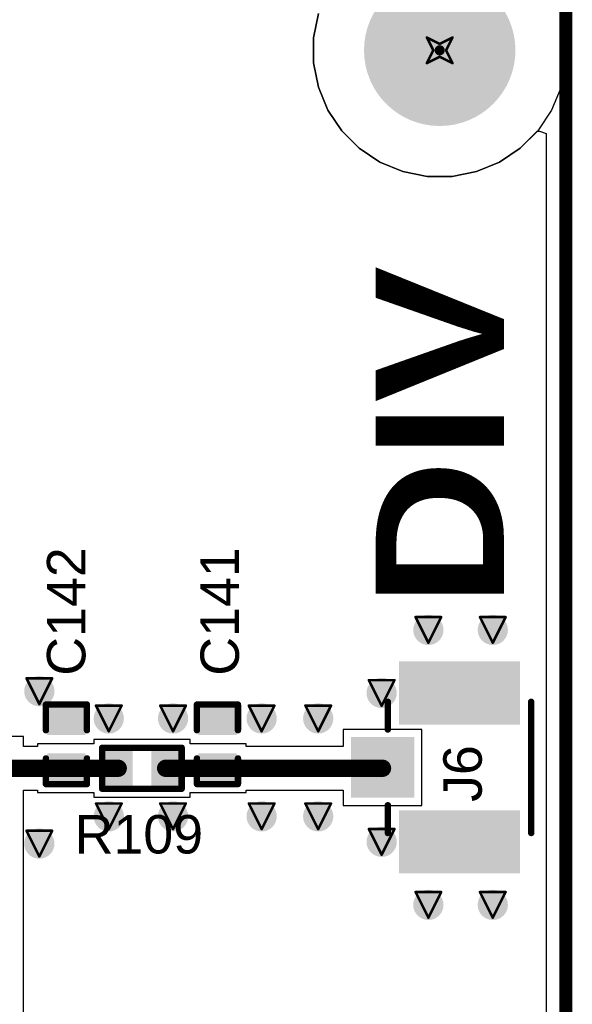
# Model space of a CAD drawing. Header units: inches. Extents: x 0 to 12.2, y 0 to 7.
# Tile 148 of 154: x 3.905 to 4.336, y 3.882 to 4.65. Entities that reach past the tile are written whole.
import ezdxf

# ---------------------------------------------------------------- set-up
doc = ezdxf.new("R2010")
doc.units = ezdxf.units.IN
doc.header["$MEASUREMENT"] = 0
for name, color, linetype in [('Board Outline', 216, 'Continuous'), ('Bottom Layer', 5, 'Continuous'), ('Bottom Solder', 6, 'Continuous'), ('Drill Drawing', 1, 'Continuous'), ('Layer 1', 16, 'Continuous'), ('Layer 2', 76, 'Continuous'), ('Multi-Layer', 9, 'Continuous'), ('Pad Holes', 156, 'Continuous'), ('Top Layer', 1, 'Continuous'), ('Top Overlay', 2, 'Continuous'), ('Top Paste', 8, 'Continuous'), ('Top Solder', 216, 'Continuous'), ('Via Holes', 16, 'Continuous')]:
    doc.layers.add(name, color=color, linetype=linetype)
doc.styles.add('Arial', font='txt', dxfattribs={"height": 0.2})
doc.styles.add('Arial Black_Bold', font='txt', dxfattribs={"height": 0.2})

# ---------------------------------------------------------------- blocks, each defined once
blk = doc.blocks.new('R___0402_60')
at = {"layer": 'Top Layer'}
for points in [[(-0.0275, -0.0125), (-0.0275, 0.0125), (-0.0095, 0.0125), (-0.0095, -0.0125)], [(0.0095, -0.0125), (0.0095, 0.0125), (0.0275, 0.0125), (0.0275, -0.0125)]]:
    blk.add_hatch(color=1, dxfattribs=at).paths.add_polyline_path(points)
at = {"layer": 'Top Paste'}
for points in [[(-0.0275, -0.0125), (-0.0275, 0.0125), (-0.0095, 0.0125), (-0.0095, -0.0125)], [(0.0095, -0.0125), (0.0095, 0.0125), (0.0275, 0.0125), (0.0275, -0.0125)]]:
    blk.add_hatch(color=8, dxfattribs=at).paths.add_polyline_path(points)
at = {"layer": 'Top Solder'}
for points in [[(-0.02967, -0.01467), (-0.02967, 0.01467), (-0.00733, 0.01467), (-0.00733, -0.01467)], [(0.00733, -0.01467), (0.00733, 0.01467), (0.02967, 0.01467), (0.02967, -0.01467)]]:
    blk.add_hatch(color=216, dxfattribs=at).paths.add_polyline_path(points)
at = {"layer": 'Top Overlay'}
for points, const_width in [([(-0.031, 0.016), (-0.031, -0.016)], 0.005), ([(0.031, 0.016), (-0.031, 0.016)], 0.005), ([(0.031, 0.016), (0.031, -0.016)], 0.005), ([(0.031, -0.016), (-0.031, -0.016)], 0.005), ([(0.032, -0.017), (-0.032, -0.017)], 0.000127)]:
    blk.add_lwpolyline(points, dxfattribs=dict(at, const_width=const_width))
for points, const_width in [([(-0.03225, 0.016, 1), (-0.02975, 0.016, 1)], 0.0025), ([(-0.03225, 0.016, 1), (-0.02975, 0.016, 1)], 0.0025), ([(0.02975, 0.016, 1), (0.03225, 0.016, 1)], 0.0025), ([(0.02975, 0.016, 1), (0.03225, 0.016, 1)], 0.0025), ([(-0.03225, -0.016, 1), (-0.02975, -0.016, 1)], 0.0025), ([(-0.03225, -0.016, 1), (-0.02975, -0.016, 1)], 0.0025), ([(0.02975, -0.016, 1), (0.03225, -0.016, 1)], 0.0025), ([(0.02975, -0.016, 1), (0.03225, -0.016, 1)], 0.0025), ([(-0.03203, -0.017, 1), (-0.03197, -0.017, 1)], 0.0000635), ([(0.03197, -0.017, 1), (0.03203, -0.017, 1)], 0.0000635)]:
    blk.add_lwpolyline(points, format="xyb", close=True, dxfattribs=dict(at, const_width=const_width))
blk = doc.blocks.new('U_FL_R_SMT_10__191')
at = {"layer": 'Top Layer'}
for points in [[(0.07333, 0.07874), (0.07333, 0.0374), (-0.01329, 0.0374), (-0.01329, 0.07874)], [(-0.05069, 0.01969), (-0.00935, 0.01969), (-0.00935, -0.01968), (-0.05069, -0.01968)], [(0.07333, -0.0374), (0.07333, -0.07874), (-0.01329, -0.07874), (-0.01329, -0.0374)]]:
    blk.add_hatch(color=1, dxfattribs=at).paths.add_polyline_path(points)
at = {"layer": 'Top Paste'}
for points in [[(0.07333, 0.07874), (0.07333, 0.0374), (-0.01329, 0.0374), (-0.01329, 0.07874)], [(-0.05069, 0.01969), (-0.00935, 0.01969), (-0.00935, -0.01968), (-0.05069, -0.01968)], [(0.07333, -0.0374), (0.07333, -0.07874), (-0.01329, -0.07874), (-0.01329, -0.0374)]]:
    blk.add_hatch(color=8, dxfattribs=at).paths.add_polyline_path(points)
at = {"layer": 'Top Solder'}
for points in [[(0.07733, 0.08274), (0.07733, 0.0334), (-0.01729, 0.0334), (-0.01729, 0.08274)], [(-0.05469, 0.02369), (-0.00535, 0.02369), (-0.00535, -0.02368), (-0.05469, -0.02368)], [(0.07733, -0.0334), (0.07733, -0.08274), (-0.01729, -0.08274), (-0.01729, -0.0334)]]:
    blk.add_hatch(color=216, dxfattribs=at).paths.add_polyline_path(points)
at = {"layer": 'Top Overlay', "const_width": 0.005}
for points in [[(-0.02589, 0.02953), (-0.02589, 0.05118)], [(0.08593, -0.05118), (0.08593, 0.05118)], [(-0.02589, -0.05118), (-0.02589, -0.02953)]]:
    blk.add_lwpolyline(points, dxfattribs=at)
at = {"layer": 'Top Overlay', "const_width": 0.0025}
for points in [[(-0.02714, 0.05118, 1), (-0.02464, 0.05118, 1)], [(0.08468, 0.05118, 1), (0.08718, 0.05118, 1)], [(-0.02714, 0.02953, 1), (-0.02464, 0.02953, 1)], [(-0.02714, -0.02953, 1), (-0.02464, -0.02953, 1)], [(-0.02714, -0.05118, 1), (-0.02464, -0.05118, 1)], [(0.08468, -0.05118, 1), (0.08718, -0.05118, 1)]]:
    blk.add_lwpolyline(points, format="xyb", close=True, dxfattribs=at)
blk = doc.blocks.new('C___0402_214')
at = {"layer": 'Top Layer'}
for points in [[(-0.0275, -0.0125), (-0.0275, 0.0125), (-0.0095, 0.0125), (-0.0095, -0.0125)], [(0.0095, -0.0125), (0.0095, 0.0125), (0.0275, 0.0125), (0.0275, -0.0125)]]:
    blk.add_hatch(color=1, dxfattribs=at).paths.add_polyline_path(points)
at = {"layer": 'Top Paste'}
for points in [[(-0.0275, -0.0125), (-0.0275, 0.0125), (-0.0095, 0.0125), (-0.0095, -0.0125)], [(0.0095, -0.0125), (0.0095, 0.0125), (0.0275, 0.0125), (0.0275, -0.0125)]]:
    blk.add_hatch(color=8, dxfattribs=at).paths.add_polyline_path(points)
at = {"layer": 'Top Solder'}
for points in [[(-0.02986, -0.01486), (-0.02986, 0.01486), (-0.00714, 0.01486), (-0.00714, -0.01486)], [(0.00714, -0.01486), (0.00714, 0.01486), (0.02986, 0.01486), (0.02986, -0.01486)]]:
    blk.add_hatch(color=216, dxfattribs=at).paths.add_polyline_path(points)
at = {"layer": 'Top Overlay', "const_width": 0.005}
for points in [[(-0.031, 0.016), (-0.011, 0.016)], [(-0.031, -0.016), (-0.031, 0.016)], [(0.031, 0.016), (0.011, 0.016)], [(0.031, -0.016), (0.031, 0.016)], [(-0.011, -0.016), (-0.031, -0.016)], [(0.031, -0.016), (0.011, -0.016)]]:
    blk.add_lwpolyline(points, dxfattribs=at)
at = {"layer": 'Top Overlay', "const_width": 0.0025}
for points in [[(-0.03225, 0.016, 1), (-0.02975, 0.016, 1)], [(-0.03225, 0.016, 1), (-0.02975, 0.016, 1)], [(-0.01225, 0.016, 1), (-0.00975, 0.016, 1)], [(0.00975, 0.016, 1), (0.01225, 0.016, 1)], [(0.02975, 0.016, 1), (0.03225, 0.016, 1)], [(0.02975, 0.016, 1), (0.03225, 0.016, 1)], [(-0.03225, -0.016, 1), (-0.02975, -0.016, 1)], [(-0.03225, -0.016, 1), (-0.02975, -0.016, 1)], [(-0.01225, -0.016, 1), (-0.00975, -0.016, 1)], [(0.00975, -0.016, 1), (0.01225, -0.016, 1)], [(0.02975, -0.016, 1), (0.03225, -0.016, 1)], [(0.02975, -0.016, 1), (0.03225, -0.016, 1)]]:
    blk.add_lwpolyline(points, format="xyb", close=True, dxfattribs=at)
blk = doc.blocks.new('C___0402_215')
at = {"layer": 'Top Layer'}
for points in [[(-0.0275, -0.0125), (-0.0275, 0.0125), (-0.0095, 0.0125), (-0.0095, -0.0125)], [(0.0095, -0.0125), (0.0095, 0.0125), (0.0275, 0.0125), (0.0275, -0.0125)]]:
    blk.add_hatch(color=1, dxfattribs=at).paths.add_polyline_path(points)
at = {"layer": 'Top Paste'}
for points in [[(-0.0275, -0.0125), (-0.0275, 0.0125), (-0.0095, 0.0125), (-0.0095, -0.0125)], [(0.0095, -0.0125), (0.0095, 0.0125), (0.0275, 0.0125), (0.0275, -0.0125)]]:
    blk.add_hatch(color=8, dxfattribs=at).paths.add_polyline_path(points)
at = {"layer": 'Top Solder'}
for points in [[(-0.02986, -0.01486), (-0.02986, 0.01486), (-0.00714, 0.01486), (-0.00714, -0.01486)], [(0.00714, -0.01486), (0.00714, 0.01486), (0.02986, 0.01486), (0.02986, -0.01486)]]:
    blk.add_hatch(color=216, dxfattribs=at).paths.add_polyline_path(points)
at = {"layer": 'Top Overlay', "const_width": 0.005}
for points in [[(-0.011, 0.016), (-0.031, 0.016)], [(-0.031, -0.016), (-0.031, 0.016)], [(0.031, 0.016), (0.011, 0.016)], [(0.031, -0.016), (0.031, 0.016)], [(-0.011, -0.016), (-0.031, -0.016)], [(0.031, -0.016), (0.011, -0.016)]]:
    blk.add_lwpolyline(points, dxfattribs=at)
at = {"layer": 'Top Overlay', "const_width": 0.0025}
for points in [[(-0.03225, 0.016, 1), (-0.02975, 0.016, 1)], [(-0.03225, 0.016, 1), (-0.02975, 0.016, 1)], [(-0.01225, 0.016, 1), (-0.00975, 0.016, 1)], [(0.00975, 0.016, 1), (0.01225, 0.016, 1)], [(0.02975, 0.016, 1), (0.03225, 0.016, 1)], [(0.02975, 0.016, 1), (0.03225, 0.016, 1)], [(-0.03225, -0.016, 1), (-0.02975, -0.016, 1)], [(-0.03225, -0.016, 1), (-0.02975, -0.016, 1)], [(-0.01225, -0.016, 1), (-0.00975, -0.016, 1)], [(0.00975, -0.016, 1), (0.01225, -0.016, 1)], [(0.02975, -0.016, 1), (0.03225, -0.016, 1)], [(0.02975, -0.016, 1), (0.03225, -0.016, 1)]]:
    blk.add_lwpolyline(points, format="xyb", close=True, dxfattribs=at)

msp = doc.modelspace()

# ---------------------------------------------------------------- hatches: boundary and pattern name
at = {"layer": 'Bottom Layer'}
h = msp.add_hatch(color=5, dxfattribs=at)
edge = h.paths.add_edge_path()
edge.add_arc((4.22343, 4.17386), 0.01181, 0, 360)
h = msp.add_hatch(color=5, dxfattribs=at)
edge = h.paths.add_edge_path()
edge.add_arc((4.27368, 4.17386), 0.01181, 0, 360)
h = msp.add_hatch(color=5, dxfattribs=at)
edge = h.paths.add_edge_path()
edge.add_arc((3.91996, 4.12606), 0.01181, 0, 360)
h = msp.add_hatch(color=5, dxfattribs=at)
edge = h.paths.add_edge_path()
edge.add_arc((4.18699, 4.12469), 0.01181, 0, 360)
h = msp.add_hatch(color=5, dxfattribs=at)
edge = h.paths.add_edge_path()
edge.add_arc((3.97414, 4.1048), 0.01181, 0, 360)
h = msp.add_hatch(color=5, dxfattribs=at)
edge = h.paths.add_edge_path()
edge.add_arc((4.02426, 4.1048), 0.01181, 0, 360)
h = msp.add_hatch(color=5, dxfattribs=at)
edge = h.paths.add_edge_path()
edge.add_arc((4.09337, 4.1048), 0.01181, 0, 360)
h = msp.add_hatch(color=5, dxfattribs=at)
edge = h.paths.add_edge_path()
edge.add_arc((4.13749, 4.1048), 0.01181, 0, 360)
h = msp.add_hatch(color=5, dxfattribs=at)
edge = h.paths.add_edge_path()
edge.add_arc((3.97414, 4.02843), 0.01181, 0, 360)
h = msp.add_hatch(color=5, dxfattribs=at)
edge = h.paths.add_edge_path()
edge.add_arc((4.02426, 4.02843), 0.01181, 0, 360)
h = msp.add_hatch(color=5, dxfattribs=at)
edge = h.paths.add_edge_path()
edge.add_arc((4.09337, 4.02843), 0.01181, 0, 360)
h = msp.add_hatch(color=5, dxfattribs=at)
edge = h.paths.add_edge_path()
edge.add_arc((4.13749, 4.02843), 0.01181, 0, 360)
h = msp.add_hatch(color=5, dxfattribs=at)
edge = h.paths.add_edge_path()
edge.add_arc((3.91996, 4.00718), 0.01181, 0, 360)
h = msp.add_hatch(color=5, dxfattribs=at)
edge = h.paths.add_edge_path()
edge.add_arc((4.18699, 4.00855), 0.01181, 0, 360)
h = msp.add_hatch(color=5, dxfattribs=at)
edge = h.paths.add_edge_path()
edge.add_arc((4.22343, 3.95937), 0.01181, 0, 360)
h = msp.add_hatch(color=5, dxfattribs=at)
edge = h.paths.add_edge_path()
edge.add_arc((4.27368, 3.95937), 0.01181, 0, 360)
at = {"layer": 'Bottom Solder'}
h = msp.add_hatch(color=6, dxfattribs=at)
edge = h.paths.add_edge_path()
edge.add_arc((4.23228, 4.62599), 0.004, 0, 360)
at = {"layer": 'Layer 1'}
h = msp.add_hatch(color=16, dxfattribs=at)
edge = h.paths.add_edge_path()
edge.add_arc((4.22343, 4.17386), 0.01181, 0, 360)
h = msp.add_hatch(color=16, dxfattribs=at)
edge = h.paths.add_edge_path()
edge.add_arc((4.27368, 4.17386), 0.01181, 0, 360)
h = msp.add_hatch(color=16, dxfattribs=at)
edge = h.paths.add_edge_path()
edge.add_arc((3.91996, 4.12606), 0.01181, 0, 360)
h = msp.add_hatch(color=16, dxfattribs=at)
edge = h.paths.add_edge_path()
edge.add_arc((4.18699, 4.12469), 0.01181, 0, 360)
h = msp.add_hatch(color=16, dxfattribs=at)
edge = h.paths.add_edge_path()
edge.add_arc((3.97414, 4.1048), 0.01181, 0, 360)
h = msp.add_hatch(color=16, dxfattribs=at)
edge = h.paths.add_edge_path()
edge.add_arc((4.02426, 4.1048), 0.01181, 0, 360)
h = msp.add_hatch(color=16, dxfattribs=at)
edge = h.paths.add_edge_path()
edge.add_arc((4.09337, 4.1048), 0.01181, 0, 360)
h = msp.add_hatch(color=16, dxfattribs=at)
edge = h.paths.add_edge_path()
edge.add_arc((4.13749, 4.1048), 0.01181, 0, 360)
h = msp.add_hatch(color=16, dxfattribs=at)
edge = h.paths.add_edge_path()
edge.add_arc((3.97414, 4.02843), 0.01181, 0, 360)
h = msp.add_hatch(color=16, dxfattribs=at)
edge = h.paths.add_edge_path()
edge.add_arc((4.02426, 4.02843), 0.01181, 0, 360)
h = msp.add_hatch(color=16, dxfattribs=at)
edge = h.paths.add_edge_path()
edge.add_arc((4.09337, 4.02843), 0.01181, 0, 360)
h = msp.add_hatch(color=16, dxfattribs=at)
edge = h.paths.add_edge_path()
edge.add_arc((4.13749, 4.02843), 0.01181, 0, 360)
h = msp.add_hatch(color=16, dxfattribs=at)
edge = h.paths.add_edge_path()
edge.add_arc((3.91996, 4.00718), 0.01181, 0, 360)
h = msp.add_hatch(color=16, dxfattribs=at)
edge = h.paths.add_edge_path()
edge.add_arc((4.18699, 4.00855), 0.01181, 0, 360)
h = msp.add_hatch(color=16, dxfattribs=at)
edge = h.paths.add_edge_path()
edge.add_arc((4.22343, 3.95937), 0.01181, 0, 360)
h = msp.add_hatch(color=16, dxfattribs=at)
edge = h.paths.add_edge_path()
edge.add_arc((4.27368, 3.95937), 0.01181, 0, 360)
at = {"layer": 'Layer 2'}
h = msp.add_hatch(color=76, dxfattribs=at)
edge = h.paths.add_edge_path()
edge.add_arc((4.22343, 4.17386), 0.01181, 0, 360)
h = msp.add_hatch(color=76, dxfattribs=at)
edge = h.paths.add_edge_path()
edge.add_arc((4.27368, 4.17386), 0.01181, 0, 360)
h = msp.add_hatch(color=76, dxfattribs=at)
edge = h.paths.add_edge_path()
edge.add_arc((3.91996, 4.12606), 0.01181, 0, 360)
h = msp.add_hatch(color=76, dxfattribs=at)
edge = h.paths.add_edge_path()
edge.add_arc((4.18699, 4.12469), 0.01181, 0, 360)
h = msp.add_hatch(color=76, dxfattribs=at)
edge = h.paths.add_edge_path()
edge.add_arc((3.97414, 4.1048), 0.01181, 0, 360)
h = msp.add_hatch(color=76, dxfattribs=at)
edge = h.paths.add_edge_path()
edge.add_arc((4.02426, 4.1048), 0.01181, 0, 360)
h = msp.add_hatch(color=76, dxfattribs=at)
edge = h.paths.add_edge_path()
edge.add_arc((4.09337, 4.1048), 0.01181, 0, 360)
h = msp.add_hatch(color=76, dxfattribs=at)
edge = h.paths.add_edge_path()
edge.add_arc((4.13749, 4.1048), 0.01181, 0, 360)
h = msp.add_hatch(color=76, dxfattribs=at)
edge = h.paths.add_edge_path()
edge.add_arc((3.97414, 4.02843), 0.01181, 0, 360)
h = msp.add_hatch(color=76, dxfattribs=at)
edge = h.paths.add_edge_path()
edge.add_arc((4.02426, 4.02843), 0.01181, 0, 360)
h = msp.add_hatch(color=76, dxfattribs=at)
edge = h.paths.add_edge_path()
edge.add_arc((4.09337, 4.02843), 0.01181, 0, 360)
h = msp.add_hatch(color=76, dxfattribs=at)
edge = h.paths.add_edge_path()
edge.add_arc((4.13749, 4.02843), 0.01181, 0, 360)
h = msp.add_hatch(color=76, dxfattribs=at)
edge = h.paths.add_edge_path()
edge.add_arc((3.91996, 4.00718), 0.01181, 0, 360)
h = msp.add_hatch(color=76, dxfattribs=at)
edge = h.paths.add_edge_path()
edge.add_arc((4.18699, 4.00855), 0.01181, 0, 360)
h = msp.add_hatch(color=76, dxfattribs=at)
edge = h.paths.add_edge_path()
edge.add_arc((4.22343, 3.95937), 0.01181, 0, 360)
h = msp.add_hatch(color=76, dxfattribs=at)
edge = h.paths.add_edge_path()
edge.add_arc((4.27368, 3.95937), 0.01181, 0, 360)
at = {"layer": 'Pad Holes'}
h = msp.add_hatch(color=7, dxfattribs=at)
edge = h.paths.add_edge_path()
edge.add_arc((4.23228, 4.62599), 0.05906, 0, 360)
at = {"layer": 'Top Layer'}
h = msp.add_hatch(color=1, dxfattribs=at)
edge = h.paths.add_edge_path()
edge.add_arc((4.22343, 4.17386), 0.01181, 0, 360)
h = msp.add_hatch(color=1, dxfattribs=at)
edge = h.paths.add_edge_path()
edge.add_arc((4.27368, 4.17386), 0.01181, 0, 360)
h = msp.add_hatch(color=1, dxfattribs=at)
edge = h.paths.add_edge_path()
edge.add_arc((3.91996, 4.12606), 0.01181, 0, 360)
h = msp.add_hatch(color=1, dxfattribs=at)
edge = h.paths.add_edge_path()
edge.add_arc((4.18699, 4.12469), 0.01181, 0, 360)
h = msp.add_hatch(color=1, dxfattribs=at)
edge = h.paths.add_edge_path()
edge.add_arc((3.97414, 4.1048), 0.01181, 0, 360)
h = msp.add_hatch(color=1, dxfattribs=at)
edge = h.paths.add_edge_path()
edge.add_arc((4.02426, 4.1048), 0.01181, 0, 360)
h = msp.add_hatch(color=1, dxfattribs=at)
edge = h.paths.add_edge_path()
edge.add_arc((4.09337, 4.1048), 0.01181, 0, 360)
h = msp.add_hatch(color=1, dxfattribs=at)
edge = h.paths.add_edge_path()
edge.add_arc((4.13749, 4.1048), 0.01181, 0, 360)
h = msp.add_hatch(color=1, dxfattribs=at)
edge = h.paths.add_edge_path()
edge.add_arc((3.97414, 4.02843), 0.01181, 0, 360)
h = msp.add_hatch(color=1, dxfattribs=at)
edge = h.paths.add_edge_path()
edge.add_arc((4.02426, 4.02843), 0.01181, 0, 360)
h = msp.add_hatch(color=1, dxfattribs=at)
edge = h.paths.add_edge_path()
edge.add_arc((4.09337, 4.02843), 0.01181, 0, 360)
h = msp.add_hatch(color=1, dxfattribs=at)
edge = h.paths.add_edge_path()
edge.add_arc((4.13749, 4.02843), 0.01181, 0, 360)
h = msp.add_hatch(color=1, dxfattribs=at)
edge = h.paths.add_edge_path()
edge.add_arc((3.91996, 4.00718), 0.01181, 0, 360)
h = msp.add_hatch(color=1, dxfattribs=at)
edge = h.paths.add_edge_path()
edge.add_arc((4.18699, 4.00855), 0.01181, 0, 360)
h = msp.add_hatch(color=1, dxfattribs=at)
edge = h.paths.add_edge_path()
edge.add_arc((4.22343, 3.95937), 0.01181, 0, 360)
h = msp.add_hatch(color=1, dxfattribs=at)
edge = h.paths.add_edge_path()
edge.add_arc((4.27368, 3.95937), 0.01181, 0, 360)
at = {"layer": 'Top Solder'}
h = msp.add_hatch(color=216, dxfattribs=at)
edge = h.paths.add_edge_path()
edge.add_arc((4.23228, 4.62599), 0.004, 0, 360)
at = {"layer": 'Via Holes'}
h = msp.add_hatch(color=7, dxfattribs=at)
edge = h.paths.add_edge_path()
edge.add_arc((4.22343, 4.17386), 0.00591, 0, 360)
h = msp.add_hatch(color=7, dxfattribs=at)
edge = h.paths.add_edge_path()
edge.add_arc((4.27368, 4.17386), 0.00591, 0, 360)
h = msp.add_hatch(color=7, dxfattribs=at)
edge = h.paths.add_edge_path()
edge.add_arc((3.91996, 4.12606), 0.00591, 0, 360)
h = msp.add_hatch(color=7, dxfattribs=at)
edge = h.paths.add_edge_path()
edge.add_arc((4.18699, 4.12469), 0.00591, 0, 360)
h = msp.add_hatch(color=7, dxfattribs=at)
edge = h.paths.add_edge_path()
edge.add_arc((3.97414, 4.1048), 0.00591, 0, 360)
h = msp.add_hatch(color=7, dxfattribs=at)
edge = h.paths.add_edge_path()
edge.add_arc((4.02426, 4.1048), 0.00591, 0, 360)
h = msp.add_hatch(color=7, dxfattribs=at)
edge = h.paths.add_edge_path()
edge.add_arc((4.09337, 4.1048), 0.00591, 0, 360)
h = msp.add_hatch(color=7, dxfattribs=at)
edge = h.paths.add_edge_path()
edge.add_arc((4.13749, 4.1048), 0.00591, 0, 360)
h = msp.add_hatch(color=7, dxfattribs=at)
edge = h.paths.add_edge_path()
edge.add_arc((3.97414, 4.02843), 0.00591, 0, 360)
h = msp.add_hatch(color=7, dxfattribs=at)
edge = h.paths.add_edge_path()
edge.add_arc((4.02426, 4.02843), 0.00591, 0, 360)
h = msp.add_hatch(color=7, dxfattribs=at)
edge = h.paths.add_edge_path()
edge.add_arc((4.09337, 4.02843), 0.00591, 0, 360)
h = msp.add_hatch(color=7, dxfattribs=at)
edge = h.paths.add_edge_path()
edge.add_arc((4.13749, 4.02843), 0.00591, 0, 360)
h = msp.add_hatch(color=7, dxfattribs=at)
edge = h.paths.add_edge_path()
edge.add_arc((3.91996, 4.00718), 0.00591, 0, 360)
h = msp.add_hatch(color=7, dxfattribs=at)
edge = h.paths.add_edge_path()
edge.add_arc((4.18699, 4.00855), 0.00591, 0, 360)
h = msp.add_hatch(color=7, dxfattribs=at)
edge = h.paths.add_edge_path()
edge.add_arc((4.22343, 3.95937), 0.00591, 0, 360)
h = msp.add_hatch(color=7, dxfattribs=at)
edge = h.paths.add_edge_path()
edge.add_arc((4.27368, 3.95937), 0.00591, 0, 360)

# ---------------------------------------------------------------- linework, layer by layer
at = {"layer": 'Board Outline', "const_width": 0.01}
msp.add_lwpolyline([(4.33071, 0), (4.33071, 4.72441)], dxfattribs=at)
at = {"layer": 'Bottom Layer'}
for p, q in [((4.13764, 4.6547), (4.13386, 4.63568)), ((4.13386, 4.63568), (4.13386, 4.61629)), ((4.13386, 4.61629), (4.13764, 4.59728)), ((4.13764, 4.59728), (4.14506, 4.57936)), ((4.14506, 4.57936), (4.15583, 4.56324)), ((4.15583, 4.56324), (4.16954, 4.54954)), ((4.29502, 4.54954), (4.30842, 4.56293)), ((4.30842, 4.56293), (4.31015, 4.56282)), ((4.31015, 4.56282), (4.31542, 4.56122)), ((4.31542, 4.56122), (4.31542, 0.1632)), ((4.16954, 4.54954), (4.18566, 4.53876)), ((4.2789, 4.53876), (4.29502, 4.54954)), ((4.18566, 4.53876), (4.20357, 4.53134)), ((4.26099, 4.53134), (4.2789, 4.53876)), ((4.20357, 4.53134), (4.22259, 4.52756)), ((4.22259, 4.52756), (4.24198, 4.52756)), ((4.24198, 4.52756), (4.26099, 4.53134))]:
    msp.add_line(p, q, dxfattribs=at)
at = {"layer": 'Drill Drawing', "const_width": 0.002}
for points in [[(4.22228, 4.63599), (4.23228, 4.63099)], [(4.22228, 4.63599), (4.22728, 4.62599)], [(4.23228, 4.63099), (4.24228, 4.63599)], [(4.23728, 4.62599), (4.24228, 4.63599)], [(4.22228, 4.61599), (4.22728, 4.62599)], [(4.23728, 4.62599), (4.24228, 4.61599)], [(4.22228, 4.61599), (4.23228, 4.62099)], [(4.23228, 4.62099), (4.24228, 4.61599)], [(4.21343, 4.18386), (4.23343, 4.18386)], [(4.21343, 4.18386), (4.22343, 4.16386)], [(4.22343, 4.16386), (4.23343, 4.18386)], [(4.26368, 4.18386), (4.28368, 4.18386)], [(4.26368, 4.18386), (4.27368, 4.16386)], [(4.27368, 4.16386), (4.28368, 4.18386)], [(3.90996, 4.13606), (3.92996, 4.13606)], [(3.90996, 4.13606), (3.91996, 4.11606)], [(3.91996, 4.11606), (3.92996, 4.13606)], [(4.17699, 4.13469), (4.19699, 4.13469)], [(4.17699, 4.13469), (4.18699, 4.11469)], [(4.18699, 4.11469), (4.19699, 4.13469)], [(3.96414, 4.1148), (3.98414, 4.1148)], [(3.96414, 4.1148), (3.97414, 4.0948)], [(3.97414, 4.0948), (3.98414, 4.1148)], [(4.01426, 4.1148), (4.03426, 4.1148)], [(4.01426, 4.1148), (4.02426, 4.0948)], [(4.02426, 4.0948), (4.03426, 4.1148)], [(4.08337, 4.1148), (4.10337, 4.1148)], [(4.08337, 4.1148), (4.09337, 4.0948)], [(4.09337, 4.0948), (4.10337, 4.1148)], [(4.12749, 4.1148), (4.14749, 4.1148)], [(4.12749, 4.1148), (4.13749, 4.0948)], [(4.13749, 4.0948), (4.14749, 4.1148)], [(3.96414, 4.03843), (3.98414, 4.03843)], [(3.96414, 4.03843), (3.97414, 4.01843)], [(3.97414, 4.01843), (3.98414, 4.03843)], [(4.01426, 4.03843), (4.03426, 4.03843)], [(4.01426, 4.03843), (4.02426, 4.01843)], [(4.02426, 4.01843), (4.03426, 4.03843)], [(4.08337, 4.03843), (4.10337, 4.03843)], [(4.08337, 4.03843), (4.09337, 4.01843)], [(4.09337, 4.01843), (4.10337, 4.03843)], [(4.12749, 4.03843), (4.14749, 4.03843)], [(4.12749, 4.03843), (4.13749, 4.01843)], [(4.13749, 4.01843), (4.14749, 4.03843)], [(3.90996, 4.01718), (3.92996, 4.01718)], [(3.90996, 4.01718), (3.91996, 3.99718)], [(3.91996, 3.99718), (3.92996, 4.01718)], [(4.17699, 4.01855), (4.19699, 4.01855)], [(4.17699, 4.01855), (4.18699, 3.99855)], [(4.18699, 3.99855), (4.19699, 4.01855)], [(4.21343, 3.96937), (4.23343, 3.96937)], [(4.21343, 3.96937), (4.22343, 3.94937)], [(4.22343, 3.94937), (4.23343, 3.96937)], [(4.26368, 3.96937), (4.28368, 3.96937)], [(4.26368, 3.96937), (4.27368, 3.94937)], [(4.27368, 3.94937), (4.28368, 3.96937)]]:
    msp.add_lwpolyline(points, dxfattribs=at)
at = {"layer": 'Drill Drawing', "const_width": 0.001}
for points in [[(4.22178, 4.63599, 1), (4.22278, 4.63599, 1)], [(4.22178, 4.63599, 1), (4.22278, 4.63599, 1)], [(4.23178, 4.63099, 1), (4.23278, 4.63099, 1)], [(4.23178, 4.63099, 1), (4.23278, 4.63099, 1)], [(4.24178, 4.63599, 1), (4.24278, 4.63599, 1)], [(4.24178, 4.63599, 1), (4.24278, 4.63599, 1)], [(4.22678, 4.62599, 1), (4.22778, 4.62599, 1)], [(4.22678, 4.62599, 1), (4.22778, 4.62599, 1)], [(4.23678, 4.62599, 1), (4.23778, 4.62599, 1)], [(4.23678, 4.62599, 1), (4.23778, 4.62599, 1)], [(4.22178, 4.61599, 1), (4.22278, 4.61599, 1)], [(4.22178, 4.61599, 1), (4.22278, 4.61599, 1)], [(4.23178, 4.62099, 1), (4.23278, 4.62099, 1)], [(4.23178, 4.62099, 1), (4.23278, 4.62099, 1)], [(4.24178, 4.61599, 1), (4.24278, 4.61599, 1)], [(4.24178, 4.61599, 1), (4.24278, 4.61599, 1)], [(4.21293, 4.18386, 1), (4.21393, 4.18386, 1)], [(4.21293, 4.18386, 1), (4.21393, 4.18386, 1)], [(4.23293, 4.18386, 1), (4.23393, 4.18386, 1)], [(4.23293, 4.18386, 1), (4.23393, 4.18386, 1)], [(4.26318, 4.18386, 1), (4.26418, 4.18386, 1)], [(4.26318, 4.18386, 1), (4.26418, 4.18386, 1)], [(4.28318, 4.18386, 1), (4.28418, 4.18386, 1)], [(4.28318, 4.18386, 1), (4.28418, 4.18386, 1)], [(4.22293, 4.16386, 1), (4.22393, 4.16386, 1)], [(4.22293, 4.16386, 1), (4.22393, 4.16386, 1)], [(4.27318, 4.16386, 1), (4.27418, 4.16386, 1)], [(4.27318, 4.16386, 1), (4.27418, 4.16386, 1)], [(3.90946, 4.13606, 1), (3.91046, 4.13606, 1)], [(3.90946, 4.13606, 1), (3.91046, 4.13606, 1)], [(3.92946, 4.13606, 1), (3.93046, 4.13606, 1)], [(3.92946, 4.13606, 1), (3.93046, 4.13606, 1)], [(4.17649, 4.13469, 1), (4.17749, 4.13469, 1)], [(4.17649, 4.13469, 1), (4.17749, 4.13469, 1)], [(4.19649, 4.13469, 1), (4.19749, 4.13469, 1)], [(4.19649, 4.13469, 1), (4.19749, 4.13469, 1)], [(3.91946, 4.11606, 1), (3.92046, 4.11606, 1)], [(3.91946, 4.11606, 1), (3.92046, 4.11606, 1)], [(3.96364, 4.1148, 1), (3.96464, 4.1148, 1)], [(3.96364, 4.1148, 1), (3.96464, 4.1148, 1)], [(3.98364, 4.1148, 1), (3.98464, 4.1148, 1)], [(3.98364, 4.1148, 1), (3.98464, 4.1148, 1)], [(4.01376, 4.1148, 1), (4.01476, 4.1148, 1)], [(4.01376, 4.1148, 1), (4.01476, 4.1148, 1)], [(4.03376, 4.1148, 1), (4.03476, 4.1148, 1)], [(4.03376, 4.1148, 1), (4.03476, 4.1148, 1)], [(4.08287, 4.1148, 1), (4.08387, 4.1148, 1)], [(4.08287, 4.1148, 1), (4.08387, 4.1148, 1)], [(4.10287, 4.1148, 1), (4.10387, 4.1148, 1)], [(4.10287, 4.1148, 1), (4.10387, 4.1148, 1)], [(4.12699, 4.1148, 1), (4.12799, 4.1148, 1)], [(4.12699, 4.1148, 1), (4.12799, 4.1148, 1)], [(4.14699, 4.1148, 1), (4.14799, 4.1148, 1)], [(4.14699, 4.1148, 1), (4.14799, 4.1148, 1)], [(4.18649, 4.11469, 1), (4.18749, 4.11469, 1)], [(4.18649, 4.11469, 1), (4.18749, 4.11469, 1)], [(3.97364, 4.0948, 1), (3.97464, 4.0948, 1)], [(3.97364, 4.0948, 1), (3.97464, 4.0948, 1)], [(4.02376, 4.0948, 1), (4.02476, 4.0948, 1)], [(4.02376, 4.0948, 1), (4.02476, 4.0948, 1)], [(4.09287, 4.0948, 1), (4.09387, 4.0948, 1)], [(4.09287, 4.0948, 1), (4.09387, 4.0948, 1)], [(4.13699, 4.0948, 1), (4.13799, 4.0948, 1)], [(4.13699, 4.0948, 1), (4.13799, 4.0948, 1)], [(3.96364, 4.03843, 1), (3.96464, 4.03843, 1)], [(3.96364, 4.03843, 1), (3.96464, 4.03843, 1)], [(3.98364, 4.03843, 1), (3.98464, 4.03843, 1)], [(3.98364, 4.03843, 1), (3.98464, 4.03843, 1)], [(4.01376, 4.03843, 1), (4.01476, 4.03843, 1)], [(4.01376, 4.03843, 1), (4.01476, 4.03843, 1)], [(4.03376, 4.03843, 1), (4.03476, 4.03843, 1)], [(4.03376, 4.03843, 1), (4.03476, 4.03843, 1)], [(4.08287, 4.03843, 1), (4.08387, 4.03843, 1)], [(4.08287, 4.03843, 1), (4.08387, 4.03843, 1)], [(4.10287, 4.03843, 1), (4.10387, 4.03843, 1)], [(4.10287, 4.03843, 1), (4.10387, 4.03843, 1)], [(4.12699, 4.03843, 1), (4.12799, 4.03843, 1)], [(4.12699, 4.03843, 1), (4.12799, 4.03843, 1)], [(4.14699, 4.03843, 1), (4.14799, 4.03843, 1)], [(4.14699, 4.03843, 1), (4.14799, 4.03843, 1)], [(3.90946, 4.01718, 1), (3.91046, 4.01718, 1)], [(3.90946, 4.01718, 1), (3.91046, 4.01718, 1)], [(3.92946, 4.01718, 1), (3.93046, 4.01718, 1)], [(3.92946, 4.01718, 1), (3.93046, 4.01718, 1)], [(3.97364, 4.01843, 1), (3.97464, 4.01843, 1)], [(3.97364, 4.01843, 1), (3.97464, 4.01843, 1)], [(4.02376, 4.01843, 1), (4.02476, 4.01843, 1)], [(4.02376, 4.01843, 1), (4.02476, 4.01843, 1)], [(4.09287, 4.01843, 1), (4.09387, 4.01843, 1)], [(4.09287, 4.01843, 1), (4.09387, 4.01843, 1)], [(4.13699, 4.01843, 1), (4.13799, 4.01843, 1)], [(4.13699, 4.01843, 1), (4.13799, 4.01843, 1)], [(4.17649, 4.01855, 1), (4.17749, 4.01855, 1)], [(4.17649, 4.01855, 1), (4.17749, 4.01855, 1)], [(4.19649, 4.01855, 1), (4.19749, 4.01855, 1)], [(4.19649, 4.01855, 1), (4.19749, 4.01855, 1)], [(3.91946, 3.99718, 1), (3.92046, 3.99718, 1)], [(3.91946, 3.99718, 1), (3.92046, 3.99718, 1)], [(4.18649, 3.99855, 1), (4.18749, 3.99855, 1)], [(4.18649, 3.99855, 1), (4.18749, 3.99855, 1)], [(4.21293, 3.96937, 1), (4.21393, 3.96937, 1)], [(4.21293, 3.96937, 1), (4.21393, 3.96937, 1)], [(4.23293, 3.96937, 1), (4.23393, 3.96937, 1)], [(4.23293, 3.96937, 1), (4.23393, 3.96937, 1)], [(4.26318, 3.96937, 1), (4.26418, 3.96937, 1)], [(4.26318, 3.96937, 1), (4.26418, 3.96937, 1)], [(4.28318, 3.96937, 1), (4.28418, 3.96937, 1)], [(4.28318, 3.96937, 1), (4.28418, 3.96937, 1)], [(4.22293, 3.94937, 1), (4.22393, 3.94937, 1)], [(4.22293, 3.94937, 1), (4.22393, 3.94937, 1)], [(4.27318, 3.94937, 1), (4.27418, 3.94937, 1)], [(4.27318, 3.94937, 1), (4.27418, 3.94937, 1)]]:
    msp.add_lwpolyline(points, format="xyb", close=True, dxfattribs=at)
at = {"layer": 'Layer 1'}
for p, q in [((4.13764, 4.6547), (4.13386, 4.63568)), ((4.13386, 4.63568), (4.13386, 4.61629)), ((4.13386, 4.61629), (4.13764, 4.59728)), ((4.13764, 4.59728), (4.14506, 4.57936)), ((4.14506, 4.57936), (4.15583, 4.56324)), ((4.15583, 4.56324), (4.16954, 4.54954)), ((4.29502, 4.54954), (4.30842, 4.56293)), ((4.30842, 4.56293), (4.31015, 4.56282)), ((4.31015, 4.56282), (4.31542, 4.56122)), ((4.31542, 4.56122), (4.31542, 0.1632)), ((4.16954, 4.54954), (4.18566, 4.53876)), ((4.2789, 4.53876), (4.29502, 4.54954)), ((4.18566, 4.53876), (4.20357, 4.53134)), ((4.26099, 4.53134), (4.2789, 4.53876)), ((4.20357, 4.53134), (4.22259, 4.52756)), ((4.22259, 4.52756), (4.24198, 4.52756)), ((4.24198, 4.52756), (4.26099, 4.53134))]:
    msp.add_line(p, q, dxfattribs=at)
at = {"layer": 'Layer 2'}
for p, q in [((4.13764, 4.6547), (4.13386, 4.63568)), ((4.13386, 4.63568), (4.13386, 4.61629)), ((4.13386, 4.61629), (4.13764, 4.59728)), ((4.13764, 4.59728), (4.14506, 4.57936)), ((4.14506, 4.57936), (4.15583, 4.56324)), ((4.15583, 4.56324), (4.16954, 4.54954)), ((4.29502, 4.54954), (4.30842, 4.56293)), ((4.30842, 4.56293), (4.31015, 4.56282)), ((4.31015, 4.56282), (4.31542, 4.56122)), ((4.31542, 4.56122), (4.31542, 2.77926)), ((4.16954, 4.54954), (4.18566, 4.53876)), ((4.2789, 4.53876), (4.29502, 4.54954)), ((4.18566, 4.53876), (4.20357, 4.53134)), ((4.26099, 4.53134), (4.2789, 4.53876)), ((4.20357, 4.53134), (4.22259, 4.52756)), ((4.22259, 4.52756), (4.24198, 4.52756)), ((4.24198, 4.52756), (4.26099, 4.53134))]:
    msp.add_line(p, q, dxfattribs=at)
at = {"layer": 'Multi-Layer'}
for p, q in [((4.13386, 4.63568), (4.13764, 4.6547)), ((4.32692, 4.6547), (4.33071, 4.63568)), ((4.13386, 4.62599), (4.13386, 4.63568)), ((4.33071, 4.63568), (4.33071, 4.62599)), ((4.13386, 4.61629), (4.13386, 4.62599)), ((4.33071, 4.62599), (4.33071, 4.61629)), ((4.13764, 4.59728), (4.13386, 4.61629)), ((4.33071, 4.61629), (4.32692, 4.59728)), ((4.14506, 4.57936), (4.13764, 4.59728)), ((4.32692, 4.59728), (4.3195, 4.57936)), ((4.15583, 4.56324), (4.14506, 4.57936)), ((4.3195, 4.57936), (4.30873, 4.56324)), ((4.16954, 4.54954), (4.15583, 4.56324)), ((4.30873, 4.56324), (4.29502, 4.54954)), ((4.18566, 4.53876), (4.16954, 4.54954)), ((4.29502, 4.54954), (4.2789, 4.53876)), ((4.20357, 4.53134), (4.18566, 4.53876)), ((4.2789, 4.53876), (4.26099, 4.53134)), ((4.22259, 4.52756), (4.20357, 4.53134)), ((4.23228, 4.52756), (4.22259, 4.52756)), ((4.23228, 4.52756), (4.23228, 4.52756)), ((4.24198, 4.52756), (4.23228, 4.52756)), ((4.26099, 4.53134), (4.24198, 4.52756))]:
    msp.add_line(p, q, dxfattribs=at)
at = {"layer": 'Top Layer'}
for p, q in [((4.13764, 4.6547), (4.13386, 4.63568)), ((4.13386, 4.63568), (4.13386, 4.61629)), ((4.13386, 4.61629), (4.13764, 4.59728)), ((4.13764, 4.59728), (4.14506, 4.57936)), ((4.14506, 4.57936), (4.15583, 4.56324)), ((4.15583, 4.56324), (4.16954, 4.54954)), ((4.29502, 4.54954), (4.30842, 4.56293)), ((4.30842, 4.56293), (4.31015, 4.56282)), ((4.31015, 4.56282), (4.31542, 4.56122)), ((4.31542, 4.56122), (4.31542, 0.1632)), ((4.16954, 4.54954), (4.18566, 4.53876)), ((4.2789, 4.53876), (4.29502, 4.54954)), ((4.18566, 4.53876), (4.20357, 4.53134)), ((4.26099, 4.53134), (4.2789, 4.53876)), ((4.20357, 4.53134), (4.22259, 4.52756)), ((4.22259, 4.52756), (4.24198, 4.52756)), ((4.24198, 4.52756), (4.26099, 4.53134)), ((4.21835, 4.0963), (4.15701, 4.0963)), ((4.15701, 4.0963), (4.15701, 4.08301)), ((4.21835, 4.03693), (4.21835, 4.0963)), ((3.90764, 4.09071), (3.78921, 4.09071)), ((3.90764, 4.08301), (3.90764, 4.09071)), ((4.0375, 4.08843), (3.9625, 4.08843)), ((3.9625, 4.08843), (3.9625, 4.08512)), ((4.0375, 4.08512), (4.0375, 4.08843)), ((3.9186, 4.08301), (3.90764, 4.08301)), ((3.9625, 4.08512), (3.9186, 4.08512)), ((3.9186, 4.08512), (3.9186, 4.08301)), ((4.0814, 4.08512), (4.0375, 4.08512)), ((4.0814, 4.08301), (4.0814, 4.08512)), ((4.15701, 4.08301), (4.0814, 4.08301)), ((3.90764, 3.98803), (3.90764, 4.04885)), ((3.90764, 4.04885), (3.9186, 4.04885)), ((3.9186, 4.04885), (3.9186, 4.04712)), ((4.0814, 4.04712), (4.0814, 4.04885)), ((4.0814, 4.04885), (4.15701, 4.04885)), ((4.15701, 4.04885), (4.15701, 4.03693)), ((3.9186, 4.04712), (3.9625, 4.04712)), ((3.9625, 4.04712), (3.9625, 4.04343)), ((3.9625, 4.04343), (4.0375, 4.04343)), ((4.0375, 4.04343), (4.0375, 4.04712)), ((4.0375, 4.04712), (4.0814, 4.04712)), ((4.15701, 4.03693), (4.21835, 4.03693)), ((3.90764, 3.93685), (3.90764, 3.98803)), ((3.90764, 3.88567), (3.90764, 3.93685)), ((3.90764, 3.83449), (3.90764, 3.88567))]:
    msp.add_line(p, q, dxfattribs=at)
for points, const_width in [([(3.84939, 4.06593), (3.9815, 4.06593)], 0.0135), ([(4.0185, 4.06593), (4.18768, 4.06593)], 0.0135), ([(4.18768, 4.06593), (4.18768, 4.06662)], 0.007)]:
    msp.add_lwpolyline(points, dxfattribs=dict(at, const_width=const_width))
for points, const_width in [([(3.97812, 4.06593, 1), (3.98487, 4.06593, 1)], 0.00675), ([(4.01512, 4.06593, 1), (4.02187, 4.06593, 1)], 0.00675), ([(4.1843, 4.06593, 1), (4.19105, 4.06593, 1)], 0.00675), ([(4.18593, 4.06662, 1), (4.18943, 4.06662, 1)], 0.0035), ([(4.18593, 4.06593, 1), (4.18943, 4.06593, 1)], 0.0035)]:
    msp.add_lwpolyline(points, format="xyb", close=True, dxfattribs=dict(at, const_width=const_width))

# ---------------------------------------------------------------- block references
msp.add_blockref('U_FL_R_SMT_10__191', (4.2177, 4.06662))
for name, p, rotation in [('C___0402_214', (3.9411, 4.08462), 270), ('C___0402_215', (4.0589, 4.08462), 270), ('R___0402_60', (4, 4.06593), 180)]:
    msp.add_blockref(name, p, dxfattribs=dict(rotation=rotation))

# ---------------------------------------------------------------- texts
at = {"layer": 'Top Overlay'}
for s, height, style, p in [('DIV', 0.1, 'Arial Black_Bold', (4.28233, 4.19132)), ('C142', 0.03, 'Arial', (3.95589, 4.13812)), ('C141', 0.03, 'Arial', (4.07566, 4.13812)), ('J6', 0.03, 'Arial', (4.26509, 4.03971))]:
    msp.add_text(s, height=height, rotation=90, dxfattribs=dict(at, style=style)).set_placement(p)
at = {"layer": 'Top Overlay', "style": 'Arial'}
msp.add_text('R109', height=0.03, dxfattribs=at).set_placement((3.94751, 3.99944))

doc.saveas('drawing.dxf')
